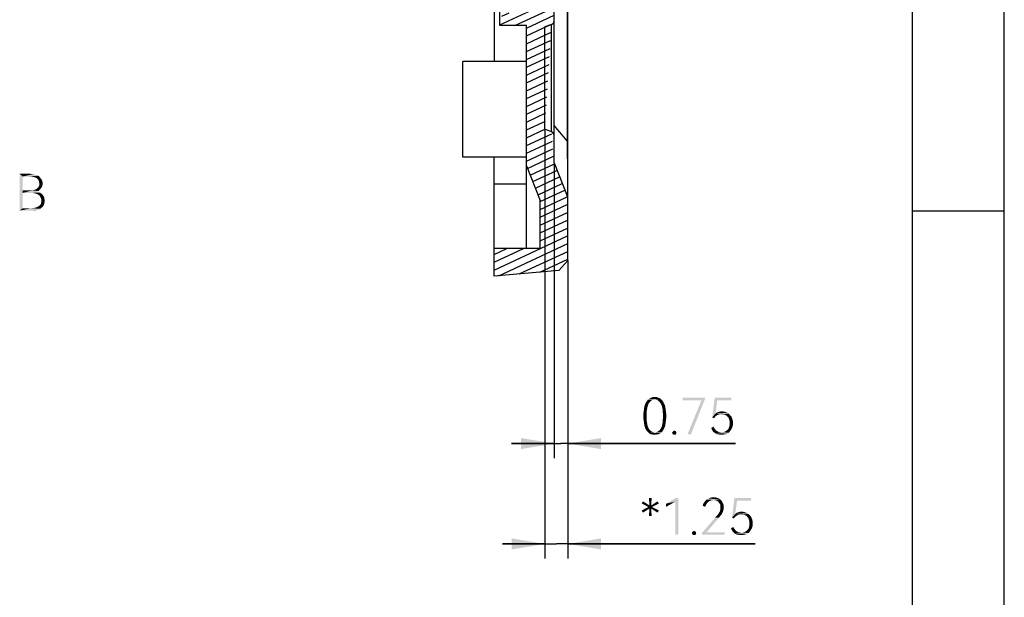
# Model space of a CAD drawing. Header units: millimetres. Extents: x 0 to 297, y 0 to 210.
# Tile 112 of 122: x 244 to 297, y 84 to 115. Entities that reach past the tile are written whole.
import ezdxf

# ---------------------------------------------------------------- set-up
doc = ezdxf.new("R2010")
doc.units = ezdxf.units.MM
doc.header["$LTSCALE"] = 16.335
doc.layers.get('0').update_dxf_attribs({"linetype": 'CONTINUOUS'})
doc.styles.get("Standard").update_dxf_attribs({"font": 'harmonyos_sans_sc_light.ttf'})
doc.dimstyles.new('DIMSTYLE_6', dxfattribs={"dimtxt": 2, "dimasz": 1.8, "dimexe": 0.8, "dimexo": 0, "dimgap": 0.5, "dimtad": 1, "dimzin": 0, "dimdsep": 46, "dimtxsty": 'STANDARD', "dimblk": '_FILLED', "dimblk1": '_FILLED', "dimblk2": '_FILLED', "dimcen": 0.09, "dimclrt": 7, "dimazin": 0, "dimtp": 0.01, "dimtm": 0.01, "dimtfac": 1, "dimtofl": 0, "dimtmove": 0, "dimatfit": 3, "dimldrblk": '_FILLED', "dimfxl": 1, "dimtolj": 1, "dimtzin": 0, "dimarcsym": 0})

# ---------------------------------------------------------------- blocks, each defined once
blk = doc.blocks.new('_FILLED')
at = {"color": 0, "linetype": 'BYBLOCK'}
blk.add_solid([(0, 0), (-1, 0.167), (-1, -0.167)], dxfattribs=at)
blk = doc.blocks.new('*D12')
at = {"color": 7, "linetype": 'CONTINUOUS'}
for p, q in [((272.558, 107.608), (272.558, 91.574)), ((273.308, 102.314), (273.308, 91.574)), ((272.558, 92.374), (270.258, 92.374)), ((270.258, 92.374), (272.933, 92.374)), ((282.407, 92.374), (272.933, 92.374)), ((273.308, 92.374), (282.407, 92.374))]:
    blk.add_line(p, q, dxfattribs=at)
at = {"color": 7, "linetype": 'CONTINUOUS', "xscale": 1.8, "yscale": 1.8, "zscale": 1.8}
blk.add_blockref('_FILLED', (272.558, 92.374), dxfattribs=at)
at = {"color": 7, "linetype": 'CONTINUOUS', "xscale": 1.8, "yscale": 1.8, "zscale": 1.8, "rotation": 180}
blk.add_blockref('_FILLED', (273.308, 92.374), dxfattribs=at)
blk = doc.blocks.new('*D13')
at = {"color": 7, "linetype": 'CONTINUOUS'}
for p, q in [((272.058, 109.436), (272.058, 86.127)), ((273.308, 102.314), (273.308, 86.127)), ((272.058, 86.927), (269.758, 86.927)), ((269.758, 86.927), (272.683, 86.927)), ((283.482, 86.927), (272.683, 86.927)), ((273.308, 86.927), (283.482, 86.927))]:
    blk.add_line(p, q, dxfattribs=at)
at = {"color": 7, "linetype": 'CONTINUOUS', "xscale": 1.8, "yscale": 1.8, "zscale": 1.8}
blk.add_blockref('_FILLED', (272.058, 86.927), dxfattribs=at)
at = {"color": 7, "linetype": 'CONTINUOUS', "xscale": 1.8, "yscale": 1.8, "zscale": 1.8, "rotation": 180}
blk.add_blockref('_FILLED', (273.308, 86.927), dxfattribs=at)
blk = doc.blocks.new('*D16')
at = {"color": 7, "linetype": 'CONTINUOUS'}
for p, q in [((268.908, 117.473), (271.108, 117.473)), ((273.308, 117.473), (271.108, 117.473)), ((271.108, 117.473), (281.248, 117.473))]:
    blk.add_line(p, q, dxfattribs=at)
at = {"color": 7, "linetype": 'CONTINUOUS', "xscale": 1.8, "yscale": 1.8, "zscale": 1.8, "rotation": 180}
blk.add_blockref('_FILLED', (268.908, 117.473), dxfattribs=at)
at = {"color": 7, "linetype": 'CONTINUOUS', "xscale": 1.8, "yscale": 1.8, "zscale": 1.8}
blk.add_blockref('_FILLED', (273.308, 117.473), dxfattribs=at)

msp = doc.modelspace()

# ---------------------------------------------------------------- hatches: boundary and pattern name
at = {"linetype": 'CONTINUOUS'}
h = msp.add_hatch(dxfattribs=at)
h.set_pattern_fill('default__5', scale=0.384932, angle=205, style=0, pattern_type=0)
h.set_pattern_definition([(205, (0, 0), (0.1626792, -0.3488667), [])])
edge = h.paths.add_edge_path()
edge.add_line((271.058, 122.164), (269.908, 122.164))
edge.add_line((269.608, 122.464), (269.908, 122.164))
edge.add_line((269.608, 122.464), (269.608, 122.864))
edge.add_line((271.058, 122.864), (269.608, 122.864))
edge.add_line((271.058, 122.864), (271.058, 131.464))
edge.add_line((271.058, 145.985), (271.058, 131.464))
edge.add_line((271.258, 146.196), (271.058, 145.985))
edge.add_line((271.258, 146.196), (272.558, 146.264))
edge.add_line((272.558, 146.264), (272.558, 131.464))
edge.add_line((272.538, 131.464), (272.558, 131.464))
edge.add_line((272.538, 131.464), (272.558, 131.464))
edge.add_line((272.538, 131.464), (272.558, 131.464))
edge.add_line((272.538, 131.464), (272.558, 131.464))
edge.add_line((272.538, 131.464), (272.558, 131.464))
edge.add_line((272.538, 131.464), (272.558, 131.464))
edge.add_line((272.538, 131.464), (272.558, 131.464))
edge.add_line((272.538, 131.464), (272.558, 131.464))
edge.add_line((272.538, 131.464), (272.558, 131.464))
edge.add_line((272.538, 131.464), (272.558, 131.464))
edge.add_line((272.558, 115.314), (272.558, 131.464))
edge.add_arc((272.358, 115.314), 0.2, 290, 360)
edge.add_line((272.058, 114.992), (272.427, 115.126))
edge.add_line((272.058, 109.436), (272.058, 114.992))
edge.add_line((272.058, 109.436), (272.427, 109.302))
edge.add_arc((272.358, 109.114), 0.2, 0, 70)
edge.add_line((272.558, 107.608), (272.558, 109.114))
edge.add_line((272.558, 107.608), (273.273, 105.822))
edge.add_arc((272.808, 105.637), 0.5, 0, 21.8014)
edge.add_line((273.308, 102.314), (273.308, 105.637))
edge.add_line((273.308, 102.314), (272.81, 101.77))
edge.add_line((272.81, 101.77), (269.308, 101.464))
edge.add_line((269.308, 101.464), (269.308, 102.964))
edge.add_line((271.808, 102.964), (269.308, 102.964))
edge.add_line((271.808, 102.964), (271.808, 105.579))
edge.add_line((271.058, 107.454), (271.808, 105.579))
edge.add_line((271.058, 107.454), (271.058, 115.064))
edge.add_line((271.058, 115.064), (269.608, 115.064))
edge.add_line((269.608, 115.064), (269.608, 115.464))
edge.add_line((269.608, 115.464), (269.908, 115.764))
edge.add_line((271.058, 115.764), (269.908, 115.764))
edge.add_line((271.058, 115.764), (271.058, 122.164))
edge = h.paths.add_edge_path()
edge.add_line((273.308, 160.614), (273.308, 157.162))
edge.add_arc((272.808, 157.162), 0.5, 336.8014, 360)
edge.add_line((272.558, 155.31), (273.268, 156.965))
edge.add_line((272.558, 155.31), (272.558, 153.814))
edge.add_arc((272.358, 153.814), 0.2, 290, 360)
edge.add_line((272.058, 153.492), (272.427, 153.626))
edge.add_line((272.058, 153.492), (272.058, 148.886))
edge.add_line((272.058, 148.886), (272.427, 148.752))
edge.add_arc((272.358, 148.564), 0.2, 0, 70)
edge.add_line((272.558, 148.564), (272.558, 147.564))
edge.add_line((271.258, 147.632), (272.558, 147.564))
edge.add_line((271.258, 147.632), (271.058, 147.842))
edge.add_line((271.058, 155.491), (271.058, 147.842))
edge.add_line((271.058, 155.491), (271.808, 157.241))
edge.add_line((271.808, 159.964), (271.808, 157.241))
edge.add_line((271.808, 159.964), (269.308, 159.964))
edge.add_line((269.308, 161.464), (269.308, 159.964))
edge.add_line((272.81, 161.157), (269.308, 161.464))
edge.add_line((273.308, 160.614), (272.81, 161.157))

# ---------------------------------------------------------------- linework, layer by layer
at = {"color": 7, "linetype": 'CONTINUOUS'}
for p, q in [((297, 0), (297, 210)), ((273.308, 102.314), (273.308, 160.614)), ((273.273, 153.985), (273.273, 108.814)), ((272.558, 107.608), (272.558, 148.564)), ((269.308, 115.964), (269.308, 113.117)), ((269.608, 115.064), (269.608, 115.964)), ((271.058, 115.064), (269.608, 115.064)), ((271.058, 102.964), (271.058, 115.064)), ((272.427, 115.126), (272.058, 114.992)), ((272.058, 109.436), (272.058, 114.992)), ((272.427, 109.302), (272.427, 115.126)), ((271.058, 113.117), (267.608, 113.117)), ((267.608, 107.917), (267.608, 113.117)), ((273.273, 108.814), (272.558, 109.647)), ((272.427, 109.302), (272.058, 109.436)), ((273.308, 108.814), (273.273, 108.814)), ((273.273, 108.814), (273.275, 108.58)), ((271.058, 107.917), (267.608, 107.917)), ((269.308, 101.464), (269.308, 107.917)), ((271.058, 107.454), (271.808, 105.579)), ((272.558, 107.608), (273.273, 105.822)), ((271.058, 106.464), (269.308, 106.464)), ((271.808, 102.964), (271.808, 105.579)), ((297, 105), (292, 105)), ((271.808, 102.964), (269.308, 102.964)), ((273.308, 102.314), (272.81, 101.77)), ((272.81, 101.77), (269.308, 101.464))]:
    msp.add_line(p, q, dxfattribs=at)
at = {"color": 7, "linetype": 'CONTINUOUS', "true_color": 0x00bfff}
msp.add_line((292, 205), (292, 5), dxfattribs=at)
at = {"color": 7, "linetype": 'CONTINUOUS'}
for centre, radius, start, end in [((272.358, 115.314), 0.2, 290, 360), ((272.358, 109.114), 0.2, 0, 70), ((272.808, 105.637), 0.5, 0, 21.8014)]:
    msp.add_arc(centre, radius, start, end, dxfattribs=at)
msp.add_open_spline([(273.275, 108.58), (273.276, 108.395), (273.279, 108.034), (273.281, 107.513), (273.282, 107.037), (273.283, 106.624), (273.282, 106.326), (273.281, 106.131), (273.28, 106.02), (273.279, 105.942), (273.278, 105.893), (273.277, 105.869), (273.277, 105.853), (273.276, 105.844), (273.276, 105.836), (273.275, 105.83), (273.275, 105.825), (273.274, 105.823), (273.273, 105.821), (273.273, 105.822), (273.273, 105.822)], degree=3, knots=[0, 0, 0, 0, 0.200946, 0.392098, 0.566822, 0.718381, 0.840975, 0.890073, 0.930536, 0.96201, 0.974268, 0.98415, 0.988188, 0.991618, 0.994437, 0.996641, 0.998227, 0.999198, 0.99959, 1, 1, 1, 1], dxfattribs=at)
for points in [[(243.552, 107.02), (244.136, 107.02), (243.713, 106.874)], [(243.713, 106.874), (243.552, 105.02), (243.552, 107.02)], [(244.136, 107.02), (244.224, 107.005), (243.713, 106.874)], [(244.311, 107.005), (244.399, 106.976), (243.713, 106.874)], [(244.224, 107.005), (244.311, 107.005), (243.713, 106.874)], [(244.399, 106.976), (244.487, 106.947), (243.713, 106.874)], [(244.487, 106.947), (244.56, 106.918), (243.713, 106.874)], [(244.092, 106.874), (243.713, 106.874), (244.56, 106.918)], [(244.092, 106.874), (244.56, 106.918), (244.618, 106.874)], [(243.713, 106.874), (243.713, 106.115), (243.552, 105.02)], [(244.618, 106.874), (244.209, 106.859), (244.092, 106.874)], [(244.311, 106.845), (244.209, 106.859), (244.618, 106.874)], [(244.414, 106.816), (244.311, 106.845), (244.618, 106.874)], [(244.414, 106.816), (244.618, 106.874), (244.662, 106.816)], [(244.662, 106.816), (244.487, 106.772), (244.414, 106.816)], [(244.487, 106.772), (244.662, 106.816), (244.706, 106.757)], [(244.706, 106.757), (244.545, 106.713), (244.487, 106.772)], [(244.545, 106.713), (244.706, 106.757), (244.749, 106.699)], [(244.749, 106.699), (244.589, 106.64), (244.545, 106.713)], [(244.589, 106.64), (244.749, 106.699), (244.779, 106.64)], [(244.779, 106.64), (244.603, 106.567), (244.589, 106.64)], [(244.779, 106.348), (244.589, 106.334), (244.618, 106.407)], [(244.603, 106.567), (244.779, 106.64), (244.793, 106.567)], [(244.793, 106.567), (244.618, 106.494), (244.603, 106.567)], [(244.618, 106.494), (244.793, 106.567), (244.793, 106.494)], [(244.793, 106.494), (244.793, 106.421), (244.618, 106.407)], [(244.793, 106.494), (244.618, 106.407), (244.618, 106.494)], [(244.618, 106.407), (244.793, 106.421), (244.779, 106.348)], [(243.713, 106.115), (243.713, 105.984), (243.552, 105.02)], [(243.713, 105.984), (243.713, 105.151), (243.552, 105.02)], [(244.224, 106.115), (244.56, 106.086), (243.713, 105.984)], [(244.107, 106.115), (244.224, 106.115), (243.713, 105.984)], [(243.713, 106.115), (244.107, 106.115), (243.713, 105.984)], [(244.56, 106.086), (244.487, 106.057), (243.713, 105.984)], [(244.487, 106.057), (244.574, 106.027), (243.713, 105.984)], [(244.574, 106.027), (244.662, 105.998), (243.713, 105.984)], [(244.18, 105.984), (243.713, 105.984), (244.662, 105.998)], [(244.311, 105.969), (244.18, 105.984), (244.662, 105.998)], [(244.618, 106.13), (244.224, 106.115), (244.326, 106.144)], [(244.224, 106.115), (244.618, 106.13), (244.56, 106.086)], [(244.414, 105.954), (244.311, 105.969), (244.662, 105.998)], [(244.662, 106.173), (244.326, 106.144), (244.414, 106.173)], [(244.326, 106.144), (244.662, 106.173), (244.618, 106.13)], [(244.414, 106.173), (244.487, 106.217), (244.706, 106.232)], [(244.414, 106.173), (244.706, 106.232), (244.662, 106.173)], [(244.414, 105.954), (244.662, 105.998), (244.735, 105.94)], [(244.735, 105.94), (244.516, 105.911), (244.414, 105.954)], [(244.706, 106.232), (244.487, 106.217), (244.545, 106.276)], [(244.516, 105.911), (244.735, 105.94), (244.793, 105.896)], [(244.793, 105.896), (244.589, 105.867), (244.516, 105.911)], [(244.749, 106.29), (244.545, 106.276), (244.589, 106.334)], [(244.545, 106.276), (244.749, 106.29), (244.706, 106.232)], [(244.589, 106.334), (244.779, 106.348), (244.749, 106.29)], [(244.589, 105.867), (244.793, 105.896), (244.837, 105.823)], [(244.837, 105.823), (244.647, 105.808), (244.589, 105.867)], [(244.866, 105.327), (244.589, 105.268), (244.662, 105.327)], [(244.589, 105.268), (244.866, 105.327), (244.808, 105.239)], [(244.647, 105.808), (244.837, 105.823), (244.881, 105.75)], [(244.881, 105.75), (244.691, 105.735), (244.647, 105.808)], [(244.662, 105.327), (244.706, 105.4), (244.895, 105.443)], [(244.662, 105.327), (244.895, 105.443), (244.866, 105.327)], [(244.691, 105.735), (244.881, 105.75), (244.895, 105.662)], [(244.895, 105.662), (244.72, 105.648), (244.691, 105.735)], [(244.895, 105.443), (244.706, 105.4), (244.72, 105.473)], [(244.735, 105.56), (244.72, 105.648), (244.895, 105.662)], [(244.91, 105.56), (244.72, 105.473), (244.735, 105.56)], [(244.72, 105.473), (244.91, 105.56), (244.895, 105.443)], [(244.735, 105.56), (244.895, 105.662), (244.91, 105.56)], [(244.165, 105.151), (244.676, 105.122), (243.552, 105.02)], [(243.713, 105.151), (244.165, 105.151), (243.552, 105.02)], [(244.676, 105.122), (244.633, 105.093), (243.552, 105.02)], [(244.633, 105.093), (244.574, 105.064), (243.552, 105.02)], [(244.574, 105.064), (244.501, 105.049), (243.552, 105.02)], [(244.501, 105.049), (244.443, 105.035), (243.552, 105.02)], [(244.195, 105.02), (243.552, 105.02), (244.443, 105.035)], [(244.72, 105.166), (244.165, 105.151), (244.297, 105.166)], [(244.165, 105.151), (244.72, 105.166), (244.676, 105.122)], [(244.282, 105.02), (244.195, 105.02), (244.443, 105.035)], [(244.282, 105.02), (244.443, 105.035), (244.355, 105.02)], [(244.72, 105.166), (244.297, 105.166), (244.414, 105.181)], [(244.414, 105.181), (244.516, 105.224), (244.808, 105.239)], [(244.414, 105.181), (244.808, 105.239), (244.72, 105.166)], [(244.808, 105.239), (244.516, 105.224), (244.589, 105.268)], [(277.758, 94.625), (277.524, 94.567), (277.568, 94.64)], [(277.758, 94.625), (277.728, 94.582), (277.524, 94.567)], [(277.831, 94.698), (277.787, 94.669), (277.568, 94.64)], [(277.831, 94.698), (277.568, 94.64), (277.612, 94.698)], [(277.568, 94.64), (277.787, 94.669), (277.758, 94.625)], [(277.977, 94.757), (277.918, 94.742), (277.612, 94.698)], [(277.977, 94.757), (277.612, 94.698), (277.655, 94.757)], [(277.918, 94.742), (277.874, 94.728), (277.612, 94.698)], [(277.612, 94.698), (277.874, 94.728), (277.831, 94.698)], [(278.342, 94.801), (277.655, 94.757), (277.714, 94.801)], [(277.977, 94.757), (277.655, 94.757), (278.342, 94.801)], [(277.714, 94.801), (277.758, 94.83), (278.283, 94.844)], [(277.714, 94.801), (278.283, 94.844), (278.342, 94.801)], [(278.225, 94.859), (278.283, 94.844), (277.758, 94.83)], [(278.225, 94.859), (277.758, 94.83), (277.816, 94.859)], [(278.166, 94.888), (277.816, 94.859), (277.889, 94.888)], [(277.816, 94.859), (278.166, 94.888), (278.225, 94.859)], [(278.02, 94.903), (278.093, 94.903), (277.889, 94.888)], [(278.02, 94.903), (277.889, 94.888), (277.947, 94.903)], [(277.889, 94.888), (278.093, 94.903), (278.166, 94.888)], [(278.02, 94.757), (277.977, 94.757), (278.342, 94.801)], [(278.079, 94.757), (278.02, 94.757), (278.342, 94.801)], [(278.079, 94.757), (278.342, 94.801), (278.4, 94.757)], [(278.4, 94.757), (278.123, 94.742), (278.079, 94.757)], [(278.181, 94.728), (278.123, 94.742), (278.4, 94.757)], [(278.225, 94.698), (278.181, 94.728), (278.4, 94.757)], [(278.225, 94.698), (278.4, 94.757), (278.444, 94.698)], [(278.444, 94.698), (278.254, 94.669), (278.225, 94.698)], [(278.254, 94.669), (278.444, 94.698), (278.488, 94.64)], [(278.488, 94.64), (278.298, 94.625), (278.254, 94.669)], [(278.327, 94.582), (278.298, 94.625), (278.488, 94.64)], [(278.327, 94.582), (278.488, 94.64), (278.517, 94.567)], [(280.75, 94.874), (280.75, 94.786), (279.539, 94.728)], [(280.75, 94.874), (279.539, 94.728), (279.539, 94.874)], [(280.561, 94.728), (279.539, 94.728), (280.75, 94.786)], [(279.801, 92.874), (280.561, 94.728), (280.75, 94.786)], [(279.801, 92.874), (280.75, 94.786), (279.991, 92.874)], [(281.422, 94.728), (281.145, 93.793), (281.276, 94.874)], [(281.422, 94.728), (281.32, 93.998), (281.145, 93.793)], [(281.276, 94.874), (282.181, 94.874), (281.422, 94.728)], [(281.422, 94.728), (282.181, 94.874), (282.181, 94.728)], [(277.582, 94.071), (277.407, 93.998), (277.422, 94.1)], [(277.407, 93.998), (277.582, 94.071), (277.582, 93.968)], [(277.597, 94.173), (277.422, 94.1), (277.437, 94.217)], [(277.422, 94.1), (277.597, 94.173), (277.582, 94.071)], [(277.612, 94.26), (277.437, 94.217), (277.451, 94.319)], [(277.437, 94.217), (277.612, 94.26), (277.597, 94.173)], [(277.641, 94.406), (277.626, 94.333), (277.451, 94.319)], [(277.641, 94.406), (277.451, 94.319), (277.466, 94.406)], [(277.451, 94.319), (277.626, 94.333), (277.612, 94.26)], [(277.67, 94.479), (277.466, 94.406), (277.495, 94.494)], [(277.466, 94.406), (277.67, 94.479), (277.641, 94.406)], [(277.685, 94.538), (277.495, 94.494), (277.524, 94.567)], [(277.495, 94.494), (277.685, 94.538), (277.67, 94.479)], [(277.524, 94.567), (277.728, 94.582), (277.685, 94.538)], [(278.517, 94.567), (278.356, 94.538), (278.327, 94.582)], [(278.356, 94.538), (278.517, 94.567), (278.561, 94.494)], [(278.561, 94.494), (278.385, 94.479), (278.356, 94.538)], [(278.415, 94.406), (278.385, 94.479), (278.561, 94.494)], [(278.415, 94.406), (278.561, 94.494), (278.59, 94.406)], [(278.59, 94.406), (278.429, 94.333), (278.415, 94.406)], [(278.429, 94.333), (278.59, 94.406), (278.604, 94.319)], [(278.604, 94.319), (278.444, 94.26), (278.429, 94.333)], [(278.444, 94.26), (278.604, 94.319), (278.619, 94.217)], [(278.619, 94.217), (278.458, 94.173), (278.444, 94.26)], [(278.458, 94.173), (278.619, 94.217), (278.634, 94.114)], [(278.634, 94.114), (278.458, 94.071), (278.458, 94.173)], [(278.458, 94.071), (278.634, 94.114), (278.648, 93.998)], [(278.648, 93.998), (278.473, 93.968), (278.458, 94.071)], [(281.904, 94.071), (281.393, 94.056), (281.48, 94.085)], [(281.393, 94.056), (281.904, 94.071), (281.977, 94.041)], [(281.758, 94.114), (281.831, 94.1), (281.48, 94.085)], [(281.758, 94.114), (281.48, 94.085), (281.568, 94.114)], [(281.48, 94.085), (281.831, 94.1), (281.904, 94.071)], [(281.568, 94.114), (281.67, 94.129), (281.758, 94.114)], [(277.582, 93.968), (277.407, 93.866), (277.407, 93.998)], [(277.407, 93.866), (277.582, 93.968), (277.582, 93.866)], [(277.582, 93.866), (277.582, 93.764), (277.407, 93.749)], [(277.582, 93.866), (277.407, 93.749), (277.407, 93.866)], [(277.407, 93.749), (277.582, 93.764), (277.582, 93.662)], [(277.582, 93.662), (277.422, 93.633), (277.407, 93.749)], [(277.422, 93.633), (277.582, 93.662), (277.597, 93.574)], [(277.597, 93.574), (277.437, 93.53), (277.422, 93.633)], [(277.437, 93.53), (277.597, 93.574), (277.612, 93.487)], [(278.619, 93.53), (278.444, 93.487), (278.458, 93.574)], [(278.648, 93.749), (278.458, 93.662), (278.473, 93.764)], [(278.458, 93.662), (278.648, 93.749), (278.634, 93.633)], [(278.634, 93.633), (278.458, 93.574), (278.458, 93.662)], [(278.458, 93.574), (278.634, 93.633), (278.619, 93.53)], [(278.473, 93.866), (278.473, 93.968), (278.648, 93.998)], [(278.473, 93.866), (278.648, 93.998), (278.648, 93.866)], [(278.648, 93.866), (278.473, 93.764), (278.473, 93.866)], [(278.473, 93.764), (278.648, 93.866), (278.648, 93.749)], [(281.32, 93.998), (281.422, 93.925), (281.145, 93.793)], [(281.422, 93.925), (281.364, 93.881), (281.145, 93.793)], [(281.364, 93.881), (281.32, 93.852), (281.145, 93.793)], [(281.145, 93.793), (281.32, 93.852), (281.276, 93.793)], [(281.276, 93.793), (281.232, 93.749), (281.145, 93.793)], [(281.977, 94.041), (281.32, 93.998), (281.393, 94.056)], [(281.32, 93.998), (281.977, 94.041), (282.05, 93.998)], [(281.32, 93.998), (282.05, 93.998), (281.582, 93.968)], [(281.32, 93.998), (281.582, 93.968), (281.466, 93.939)], [(281.32, 93.998), (281.466, 93.939), (281.422, 93.925)], [(281.582, 93.968), (281.524, 93.954), (281.466, 93.939)], [(281.655, 93.968), (281.582, 93.968), (282.05, 93.998)], [(281.743, 93.968), (281.655, 93.968), (282.05, 93.998)], [(281.831, 93.939), (281.743, 93.968), (282.05, 93.998)], [(281.831, 93.939), (282.05, 93.998), (282.093, 93.939)], [(282.093, 93.939), (281.918, 93.895), (281.831, 93.939)], [(281.918, 93.895), (282.093, 93.939), (282.152, 93.881)], [(282.152, 93.881), (281.977, 93.837), (281.918, 93.895)], [(281.977, 93.837), (282.152, 93.881), (282.196, 93.822)], [(282.196, 93.822), (282.035, 93.764), (281.977, 93.837)], [(282.035, 93.764), (282.196, 93.822), (282.225, 93.735)], [(282.225, 93.735), (282.064, 93.676), (282.035, 93.764)], [(282.064, 93.676), (282.225, 93.735), (282.254, 93.662)], [(282.254, 93.662), (282.093, 93.589), (282.064, 93.676)], [(282.093, 93.589), (282.254, 93.662), (282.269, 93.574)], [(282.269, 93.574), (282.093, 93.487), (282.093, 93.589)], [(282.093, 93.487), (282.269, 93.574), (282.269, 93.487)], [(277.612, 93.487), (277.451, 93.428), (277.437, 93.53)], [(277.451, 93.428), (277.612, 93.487), (277.626, 93.399)], [(277.626, 93.399), (277.466, 93.326), (277.451, 93.428)], [(277.466, 93.326), (277.626, 93.399), (277.641, 93.326)], [(277.641, 93.326), (277.495, 93.253), (277.466, 93.326)], [(277.641, 93.326), (277.67, 93.268), (277.495, 93.253)], [(277.495, 93.253), (277.67, 93.268), (277.685, 93.209)], [(277.685, 93.209), (277.524, 93.165), (277.495, 93.253)], [(277.524, 93.165), (277.685, 93.209), (277.728, 93.151)], [(277.728, 93.151), (277.568, 93.107), (277.524, 93.165)], [(277.568, 93.107), (277.728, 93.151), (277.758, 93.107)], [(277.758, 93.107), (277.612, 93.034), (277.568, 93.107)], [(277.758, 93.107), (277.787, 93.078), (277.612, 93.034)], [(277.787, 93.078), (277.831, 93.049), (277.612, 93.034)], [(277.612, 93.034), (277.831, 93.049), (277.874, 93.02)], [(277.874, 93.02), (277.655, 92.99), (277.612, 93.034)], [(277.874, 93.02), (277.918, 93.005), (277.655, 92.99)], [(277.655, 92.99), (277.918, 93.005), (277.977, 92.99)], [(278.079, 92.99), (278.123, 93.005), (278.444, 93.034)], [(278.079, 92.99), (278.444, 93.034), (278.4, 92.99)], [(278.123, 93.005), (278.181, 93.02), (278.444, 93.034)], [(278.444, 93.034), (278.181, 93.02), (278.225, 93.049)], [(278.225, 93.049), (278.254, 93.078), (278.488, 93.107)], [(278.225, 93.049), (278.488, 93.107), (278.444, 93.034)], [(278.488, 93.107), (278.254, 93.078), (278.298, 93.107)], [(278.298, 93.107), (278.327, 93.151), (278.517, 93.165)], [(278.298, 93.107), (278.517, 93.165), (278.488, 93.107)], [(278.517, 93.165), (278.327, 93.151), (278.356, 93.209)], [(278.561, 93.253), (278.356, 93.209), (278.385, 93.268)], [(278.356, 93.209), (278.561, 93.253), (278.517, 93.165)], [(278.59, 93.326), (278.385, 93.268), (278.415, 93.326)], [(278.385, 93.268), (278.59, 93.326), (278.561, 93.253)], [(278.415, 93.326), (278.429, 93.399), (278.604, 93.428)], [(278.415, 93.326), (278.604, 93.428), (278.59, 93.326)], [(278.604, 93.428), (278.429, 93.399), (278.444, 93.487)], [(278.444, 93.487), (278.619, 93.53), (278.604, 93.428)], [(279.188, 93.005), (278.969, 92.961), (278.984, 93.005)], [(278.969, 92.961), (279.188, 93.005), (279.203, 92.961)], [(279.174, 93.034), (278.984, 93.005), (279.013, 93.034)], [(278.984, 93.005), (279.174, 93.034), (279.188, 93.005)], [(279.13, 93.063), (279.013, 93.034), (279.042, 93.063)], [(279.013, 93.034), (279.13, 93.063), (279.174, 93.034)], [(279.042, 93.063), (279.086, 93.078), (279.13, 93.063)], [(281.086, 93.224), (281.218, 93.297), (281.247, 93.224)], [(281.247, 93.224), (281.13, 93.136), (281.086, 93.224)], [(281.247, 93.224), (281.291, 93.165), (281.13, 93.136)], [(281.13, 93.136), (281.291, 93.165), (281.334, 93.107)], [(281.334, 93.107), (281.174, 93.049), (281.13, 93.136)], [(281.334, 93.107), (281.393, 93.063), (281.174, 93.049)], [(281.174, 93.049), (281.393, 93.063), (281.437, 93.034)], [(281.437, 93.034), (281.232, 92.99), (281.174, 93.049)], [(281.437, 93.034), (281.509, 93.005), (281.232, 92.99)], [(281.232, 92.99), (281.509, 93.005), (281.568, 92.99)], [(282.093, 93.02), (281.743, 92.99), (281.831, 93.02)], [(281.743, 92.99), (282.093, 93.02), (282.035, 92.961)], [(281.831, 93.02), (281.904, 93.063), (282.137, 93.078)], [(281.831, 93.02), (282.137, 93.078), (282.093, 93.02)], [(282.137, 93.078), (281.904, 93.063), (281.977, 93.122)], [(282.181, 93.151), (281.977, 93.122), (282.035, 93.195)], [(281.977, 93.122), (282.181, 93.151), (282.137, 93.078)], [(282.225, 93.224), (282.035, 93.195), (282.064, 93.282)], [(282.035, 93.195), (282.225, 93.224), (282.181, 93.151)], [(282.254, 93.311), (282.064, 93.282), (282.093, 93.384)], [(282.064, 93.282), (282.254, 93.311), (282.225, 93.224)], [(282.269, 93.487), (282.269, 93.399), (282.093, 93.384)], [(282.269, 93.487), (282.093, 93.384), (282.093, 93.487)], [(282.093, 93.384), (282.269, 93.399), (282.254, 93.311)], [(277.977, 92.99), (277.714, 92.947), (277.655, 92.99)], [(278.079, 92.99), (278.4, 92.99), (277.714, 92.947)], [(278.02, 92.99), (278.079, 92.99), (277.714, 92.947)], [(277.977, 92.99), (278.02, 92.99), (277.714, 92.947)], [(277.714, 92.947), (278.4, 92.99), (278.342, 92.947)], [(278.342, 92.947), (277.758, 92.903), (277.714, 92.947)], [(277.758, 92.903), (278.342, 92.947), (278.283, 92.903)], [(278.283, 92.903), (277.816, 92.874), (277.758, 92.903)], [(277.889, 92.874), (277.816, 92.874), (278.283, 92.903)], [(278.166, 92.874), (277.889, 92.874), (278.283, 92.903)], [(278.166, 92.874), (277.947, 92.859), (277.889, 92.874)], [(278.02, 92.859), (277.947, 92.859), (278.166, 92.874)], [(278.02, 92.859), (278.166, 92.874), (278.093, 92.859)], [(278.166, 92.874), (278.283, 92.903), (278.225, 92.874)], [(279.203, 92.961), (278.984, 92.917), (278.969, 92.961)], [(278.984, 92.917), (279.203, 92.961), (279.188, 92.917)], [(279.188, 92.917), (279.013, 92.874), (278.984, 92.917)], [(279.013, 92.874), (279.188, 92.917), (279.174, 92.874)], [(279.174, 92.874), (279.042, 92.859), (279.013, 92.874)], [(279.086, 92.859), (279.042, 92.859), (279.174, 92.874)], [(279.086, 92.859), (279.174, 92.874), (279.13, 92.859)], [(281.568, 92.99), (281.305, 92.932), (281.232, 92.99)], [(281.743, 92.99), (282.035, 92.961), (281.305, 92.932)], [(281.641, 92.99), (281.743, 92.99), (281.305, 92.932)], [(281.568, 92.99), (281.641, 92.99), (281.305, 92.932)], [(281.305, 92.932), (282.035, 92.961), (281.962, 92.917)], [(281.962, 92.917), (281.378, 92.888), (281.305, 92.932)], [(281.378, 92.888), (281.962, 92.917), (281.889, 92.888)], [(281.889, 92.888), (281.466, 92.874), (281.378, 92.888)], [(281.466, 92.874), (281.889, 92.888), (281.816, 92.874)], [(281.816, 92.874), (281.553, 92.859), (281.466, 92.874)], [(281.641, 92.859), (281.553, 92.859), (281.816, 92.874)], [(281.641, 92.859), (281.816, 92.874), (281.728, 92.859)], [(277.854, 89.427), (277.737, 89.018), (277.708, 89.427)], [(277.737, 89.018), (277.854, 89.427), (277.839, 89.018)], [(279.314, 89.427), (279.139, 89.223), (278.628, 89.106)], [(279.314, 89.427), (278.628, 89.106), (279.182, 89.427)], [(279.139, 87.427), (279.139, 89.223), (279.314, 89.427)], [(279.139, 87.427), (279.314, 89.427), (279.314, 87.427)], [(280.993, 89.252), (280.715, 89.193), (280.774, 89.266)], [(281.212, 89.31), (280.774, 89.266), (280.847, 89.339)], [(281.212, 89.31), (281.139, 89.296), (280.774, 89.266)], [(281.139, 89.296), (281.066, 89.281), (280.774, 89.266)], [(280.774, 89.266), (281.066, 89.281), (280.993, 89.252)], [(281.562, 89.354), (280.847, 89.339), (280.934, 89.383)], [(281.212, 89.31), (280.847, 89.339), (281.562, 89.354)], [(281.445, 89.412), (280.934, 89.383), (281.022, 89.427)], [(281.445, 89.412), (281.504, 89.398), (280.934, 89.383)], [(280.934, 89.383), (281.504, 89.398), (281.562, 89.354)], [(281.299, 89.456), (281.372, 89.442), (281.022, 89.427)], [(281.226, 89.456), (281.299, 89.456), (281.022, 89.427)], [(281.226, 89.456), (281.022, 89.427), (281.124, 89.456)], [(281.022, 89.427), (281.372, 89.442), (281.445, 89.412)], [(281.212, 89.31), (281.562, 89.354), (281.62, 89.31)], [(281.62, 89.31), (281.299, 89.296), (281.212, 89.31)], [(281.372, 89.281), (281.299, 89.296), (281.62, 89.31)], [(281.372, 89.281), (281.62, 89.31), (281.664, 89.266)], [(281.664, 89.266), (281.431, 89.252), (281.372, 89.281)], [(281.431, 89.252), (281.664, 89.266), (281.693, 89.208)], [(282.496, 89.281), (282.219, 88.347), (282.35, 89.427)], [(282.496, 89.281), (282.394, 88.551), (282.219, 88.347)], [(282.35, 89.427), (283.255, 89.427), (282.496, 89.281)], [(282.496, 89.281), (283.255, 89.427), (283.255, 89.281)], [(277.314, 89.12), (277.387, 89.237), (277.737, 89.018)], [(277.737, 89.018), (277.679, 88.931), (277.314, 89.12)], [(277.883, 88.931), (277.737, 88.843), (277.314, 88.741)], [(277.883, 88.931), (277.314, 88.741), (277.679, 88.931)], [(277.314, 88.741), (277.737, 88.843), (277.387, 88.624)], [(277.679, 88.931), (277.839, 89.018), (278.248, 89.12)], [(277.679, 88.931), (278.248, 89.12), (277.883, 88.931)], [(277.737, 89.018), (277.839, 89.018), (277.679, 88.931)], [(277.839, 88.843), (277.708, 88.434), (277.737, 88.843)], [(277.708, 88.434), (277.839, 88.843), (277.854, 88.434)], [(277.839, 88.843), (277.737, 88.843), (277.883, 88.931)], [(278.248, 89.12), (277.839, 89.018), (278.175, 89.237)], [(277.839, 88.843), (277.883, 88.931), (278.248, 88.741)], [(278.248, 88.741), (278.175, 88.624), (277.839, 88.843)], [(278.628, 89.106), (279.139, 89.223), (278.628, 88.931)], [(280.832, 89.091), (280.628, 89.004), (280.657, 89.106)], [(280.832, 89.091), (280.788, 89.018), (280.628, 89.004)], [(280.628, 89.004), (280.788, 89.018), (280.759, 88.931)], [(280.876, 89.15), (280.657, 89.106), (280.715, 89.193)], [(280.657, 89.106), (280.876, 89.15), (280.832, 89.091)], [(280.993, 89.252), (280.934, 89.208), (280.715, 89.193)], [(280.715, 89.193), (280.934, 89.208), (280.876, 89.15)], [(281.693, 89.208), (281.489, 89.193), (281.431, 89.252)], [(281.533, 89.135), (281.489, 89.193), (281.693, 89.208)], [(281.533, 89.135), (281.693, 89.208), (281.722, 89.135)], [(281.722, 89.135), (281.576, 89.077), (281.533, 89.135)], [(281.752, 88.755), (281.562, 88.712), (281.576, 88.77)], [(281.562, 88.712), (281.752, 88.755), (281.722, 88.668)], [(281.576, 89.077), (281.722, 89.135), (281.752, 89.077)], [(281.752, 89.077), (281.591, 88.989), (281.576, 89.077)], [(281.766, 88.828), (281.576, 88.77), (281.591, 88.843)], [(281.576, 88.77), (281.766, 88.828), (281.752, 88.755)], [(281.752, 89.077), (281.766, 89.004), (281.591, 88.989)], [(281.591, 88.916), (281.591, 88.989), (281.766, 89.004)], [(281.591, 88.916), (281.766, 89.004), (281.766, 88.916)], [(281.766, 88.916), (281.591, 88.843), (281.591, 88.916)], [(281.591, 88.843), (281.766, 88.916), (281.766, 88.828)], [(281.504, 88.347), (281.416, 88.244), (280.598, 87.529)], [(281.504, 88.347), (280.598, 87.529), (281.299, 88.347)], [(281.416, 88.244), (280.847, 87.558), (280.598, 87.529)], [(281.576, 88.434), (281.299, 88.347), (281.372, 88.434)], [(281.299, 88.347), (281.576, 88.434), (281.504, 88.347)], [(281.372, 88.434), (281.445, 88.507), (281.649, 88.522)], [(281.372, 88.434), (281.649, 88.522), (281.576, 88.434)], [(281.649, 88.522), (281.445, 88.507), (281.489, 88.58)], [(281.693, 88.595), (281.489, 88.58), (281.533, 88.653)], [(281.489, 88.58), (281.693, 88.595), (281.649, 88.522)], [(281.722, 88.668), (281.533, 88.653), (281.562, 88.712)], [(281.533, 88.653), (281.722, 88.668), (281.693, 88.595)], [(282.394, 88.551), (282.496, 88.478), (282.219, 88.347)], [(282.496, 88.478), (282.438, 88.434), (282.219, 88.347)], [(282.438, 88.434), (282.394, 88.405), (282.219, 88.347)], [(282.219, 88.347), (282.394, 88.405), (282.35, 88.347)], [(282.35, 88.347), (282.306, 88.303), (282.219, 88.347)], [(283.051, 88.595), (282.394, 88.551), (282.467, 88.609)], [(282.394, 88.551), (283.051, 88.595), (283.124, 88.551)], [(282.394, 88.551), (283.124, 88.551), (282.657, 88.522)], [(282.394, 88.551), (282.657, 88.522), (282.54, 88.493)], [(282.394, 88.551), (282.54, 88.493), (282.496, 88.478)], [(282.978, 88.624), (282.467, 88.609), (282.555, 88.639)], [(282.467, 88.609), (282.978, 88.624), (283.051, 88.595)], [(282.657, 88.522), (282.598, 88.507), (282.54, 88.493)], [(282.832, 88.668), (282.905, 88.653), (282.555, 88.639)], [(282.832, 88.668), (282.555, 88.639), (282.642, 88.668)], [(282.555, 88.639), (282.905, 88.653), (282.978, 88.624)], [(282.642, 88.668), (282.744, 88.682), (282.832, 88.668)], [(282.73, 88.522), (282.657, 88.522), (283.124, 88.551)], [(282.817, 88.522), (282.73, 88.522), (283.124, 88.551)], [(282.905, 88.493), (282.817, 88.522), (283.124, 88.551)], [(282.905, 88.493), (283.124, 88.551), (283.168, 88.493)], [(283.168, 88.493), (282.993, 88.449), (282.905, 88.493)], [(282.993, 88.449), (283.168, 88.493), (283.226, 88.434)], [(283.226, 88.434), (283.051, 88.39), (282.993, 88.449)], [(283.051, 88.39), (283.226, 88.434), (283.27, 88.376)], [(283.27, 88.376), (283.109, 88.317), (283.051, 88.39)], [(283.109, 88.317), (283.27, 88.376), (283.299, 88.288)], [(283.299, 88.288), (283.139, 88.23), (283.109, 88.317)], [(283.139, 88.23), (283.299, 88.288), (283.328, 88.215)], [(283.328, 88.215), (283.168, 88.142), (283.139, 88.23)], [(283.168, 88.142), (283.328, 88.215), (283.343, 88.128)], [(282.16, 87.777), (282.292, 87.85), (282.321, 87.777)], [(282.321, 87.777), (282.204, 87.69), (282.16, 87.777)], [(282.321, 87.777), (282.365, 87.719), (282.204, 87.69)], [(282.204, 87.69), (282.365, 87.719), (282.409, 87.661)], [(282.409, 87.661), (282.248, 87.602), (282.204, 87.69)], [(282.409, 87.661), (282.467, 87.617), (282.248, 87.602)], [(283.212, 87.631), (282.978, 87.617), (283.051, 87.675)], [(283.255, 87.704), (283.051, 87.675), (283.109, 87.748)], [(283.051, 87.675), (283.255, 87.704), (283.212, 87.631)], [(283.299, 87.777), (283.109, 87.748), (283.139, 87.836)], [(283.109, 87.748), (283.299, 87.777), (283.255, 87.704)], [(283.328, 87.865), (283.139, 87.836), (283.168, 87.938)], [(283.139, 87.836), (283.328, 87.865), (283.299, 87.777)], [(283.343, 88.128), (283.168, 88.04), (283.168, 88.142)], [(283.168, 88.04), (283.343, 88.128), (283.343, 88.04)], [(283.343, 88.04), (283.343, 87.953), (283.168, 87.938)], [(283.343, 88.04), (283.168, 87.938), (283.168, 88.04)], [(283.168, 87.938), (283.343, 87.953), (283.328, 87.865)], [(280.263, 87.558), (280.044, 87.515), (280.058, 87.558)], [(280.044, 87.515), (280.263, 87.558), (280.277, 87.515)], [(280.277, 87.515), (280.058, 87.471), (280.044, 87.515)], [(280.248, 87.588), (280.058, 87.558), (280.087, 87.588)], [(280.058, 87.558), (280.248, 87.588), (280.263, 87.558)], [(280.058, 87.471), (280.277, 87.515), (280.263, 87.471)], [(280.263, 87.471), (280.087, 87.427), (280.058, 87.471)], [(280.204, 87.617), (280.087, 87.588), (280.117, 87.617)], [(280.087, 87.588), (280.204, 87.617), (280.248, 87.588)], [(280.087, 87.427), (280.263, 87.471), (280.248, 87.427)], [(280.248, 87.427), (280.117, 87.412), (280.087, 87.427)], [(280.117, 87.617), (280.16, 87.631), (280.204, 87.617)], [(280.16, 87.412), (280.117, 87.412), (280.248, 87.427)], [(280.16, 87.412), (280.248, 87.427), (280.204, 87.412)], [(280.847, 87.558), (281.825, 87.558), (280.598, 87.529)], [(280.598, 87.427), (280.598, 87.529), (281.825, 87.558)], [(280.598, 87.427), (281.825, 87.558), (281.825, 87.427)], [(282.248, 87.602), (282.467, 87.617), (282.511, 87.588)], [(282.511, 87.588), (282.306, 87.544), (282.248, 87.602)], [(282.511, 87.588), (282.584, 87.558), (282.306, 87.544)], [(282.306, 87.544), (282.584, 87.558), (282.642, 87.544)], [(282.642, 87.544), (282.379, 87.485), (282.306, 87.544)], [(282.817, 87.544), (283.109, 87.515), (282.379, 87.485)], [(282.715, 87.544), (282.817, 87.544), (282.379, 87.485)], [(282.642, 87.544), (282.715, 87.544), (282.379, 87.485)], [(282.379, 87.485), (283.109, 87.515), (283.036, 87.471)], [(283.036, 87.471), (282.452, 87.442), (282.379, 87.485)], [(282.452, 87.442), (283.036, 87.471), (282.963, 87.442)], [(282.963, 87.442), (282.54, 87.427), (282.452, 87.442)], [(282.54, 87.427), (282.963, 87.442), (282.89, 87.427)], [(282.89, 87.427), (282.628, 87.412), (282.54, 87.427)], [(282.715, 87.412), (282.628, 87.412), (282.89, 87.427)], [(282.715, 87.412), (282.89, 87.427), (282.803, 87.412)], [(283.168, 87.573), (282.817, 87.544), (282.905, 87.573)], [(282.817, 87.544), (283.168, 87.573), (283.109, 87.515)], [(282.905, 87.573), (282.978, 87.617), (283.212, 87.631)], [(282.905, 87.573), (283.212, 87.631), (283.168, 87.573)]]:
    msp.add_solid(points, dxfattribs=at)

# ---------------------------------------------------------------- dimensions: what is measured, and where the dimension line sits
for base, p1, p2, picture, middle in [((273.308, 117.473), (268.908, 116.164), (273.308, 108.814), '*D16', (276.117, 117.473)), ((273.308, 92.374), (272.558, 107.608), (273.308, 102.314), '*D12', (277.276, 92.374))]:
    dim = msp.add_linear_dim(base=base, p1=p1, p2=p2, dimstyle='DIMSTYLE_6', dxfattribs=at)
    dim.commit()
    dim.dimension.update_dxf_attribs({"geometry": picture, "text_midpoint": middle, "dimtype": 160})
dim = msp.add_linear_dim(base=(273.308, 86.927), p1=(272.058, 109.436), p2=(273.308, 102.314), text='*<>', dimstyle='DIMSTYLE_6', dxfattribs=at)
dim.commit()
dim.dimension.update_dxf_attribs({"geometry": '*D13', "text_midpoint": (277.226, 86.927), "dimtype": 160})

doc.saveas('drawing.dxf')
